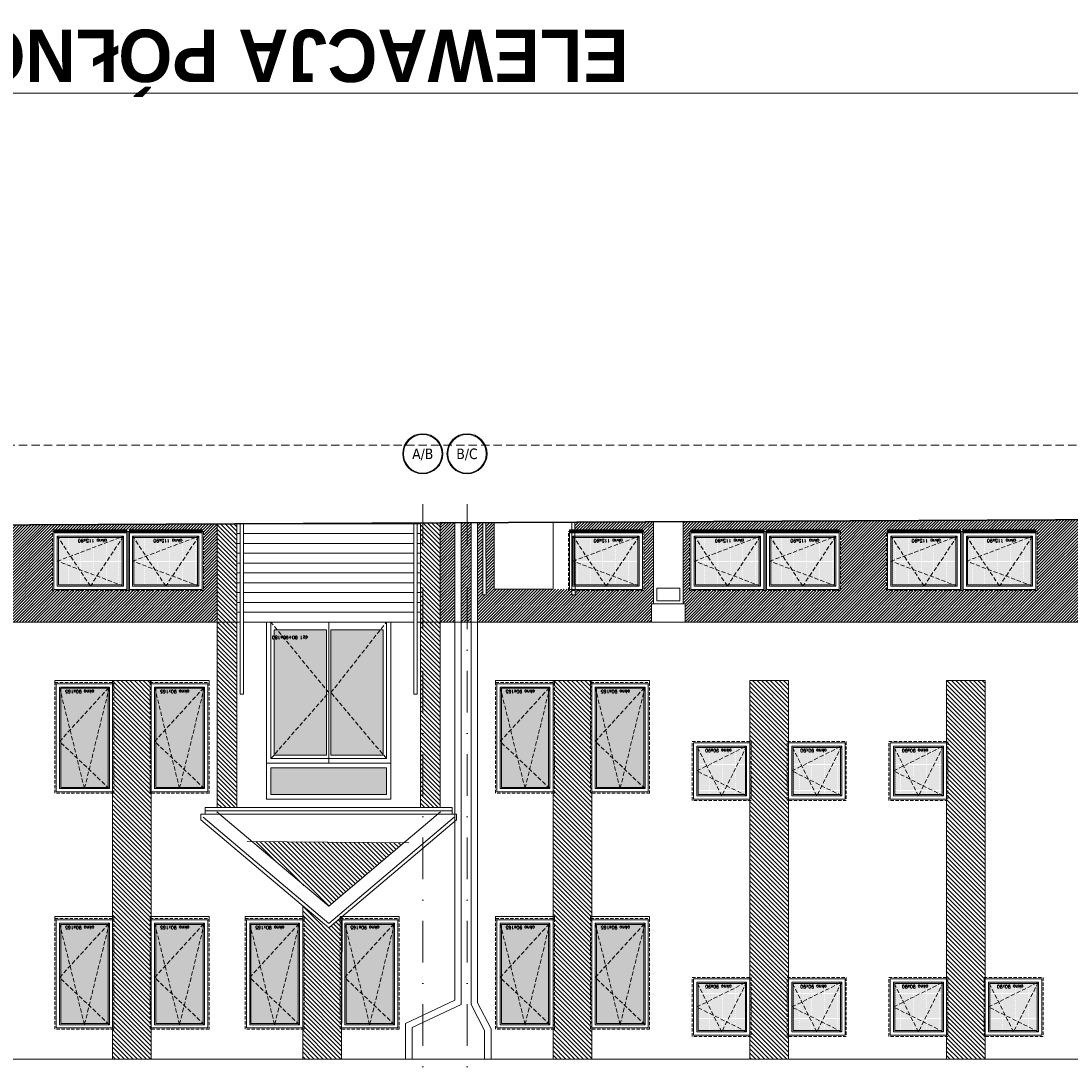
# Model space of a CAD drawing. Header units: millimetres. Extents: x 23192 to 177760, y -399809 to -79279.
# Tile 159 of 256: x 49504 to 51106, y -192097 to -190508. Entities that reach past the tile are written whole.
import ezdxf
from ezdxf.enums import TextEntityAlignment as Align

# ---------------------------------------------------------------- set-up
doc = ezdxf.new("R2010")
doc.units = ezdxf.units.MM
for name, pattern in [('CACHE', [9.525, 6.35, -3.175]), ('CARKOVANA', [7.5, 5, -2.5]), ('DASHDOT', [25.4, 12.7, -6.35, 0, -6.35]), ('HIDDEN', [9.525, 6.35, -3.175])]:
    doc.linetypes.add(name, pattern=pattern)
doc.layers.get('0').update_dxf_attribs({"lineweight": 0})
for name, color, linetype, lineweight in [('! opisy okien elewacja', 7, 'Continuous', 0), ('!! 0_ Istn-okna', 6, 'Continuous', 13), ('!! 0_ Istn-sciany', 3, 'Continuous', 30), ('!! 0_ Opis', 8, 'Continuous', 13), ('!! 0_ WIDOK ELEWACJA', 4, 'Continuous', 0), ('!! 0_Istn-cienka', 4, 'Continuous', 9), ('!! 0_Osie', 1, 'DASHDOT', 13), ('!! 1_Hatch dach', 252, 'Continuous', 5), ('!! 2_NOWE OKNA WIDOk - remont', 140, 'Continuous', 5), ('!! 2_TYNK OBRYS', 252, 'Continuous', 13), ('0-osie-liniA', 14, 'DASHDOT', 5), ('0-osie-tx', 66, 'Continuous', 9)]:
    doc.layers.add(name, color=color, linetype=linetype, lineweight=lineweight)
doc.layers.add('!! 0_ramki', color=66, linetype='Continuous', lineweight=9, plot=False)
doc.layers.add('!! 1_ELEWACJA KOLOR', color=7, linetype='Continuous', lineweight=13, true_color=0x6888bb)
doc.layers.add('!! 2_ELEWACJA COKÓŁ', color=9, linetype='Continuous', lineweight=13, true_color=0x808080)
doc.styles.add('STYLE10', font='arialbd.ttf')
doc.styles.add('TAHOMA', font='tahoma.ttf')
doc.styles.add('TXT', font='simplex.shx')
pattern_1 = [(135, (130878.9713, -432804.355), (-3.367596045, -3.367596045), [])]

# ---------------------------------------------------------------- blocks, each defined once
blk = doc.blocks.new('okno 90x180')
at = {"layer": '!! 1_Hatch dach', "true_color": 0x575757}
h = blk.add_hatch(dxfattribs=at)
h.set_pattern_fill('DOTS', color=251)
h.set_pattern_definition([(0, (-9632.3096, -11392.1331), (0.79375, 1.5875), [0, -1.5875])])
h.paths.add_polyline_path([(9, -20), (81, -20), (81, -171), (9, -171)])
at = {"layer": '!! 0_ Istn-okna', "linetype": 'CARKOVANA', "lineweight": 5}
blk.add_lwpolyline([(0, -11), (90, -11), (90, -180), (0, -180)], close=True, dxfattribs=at)
at = {"layer": '!! 0_ Istn-okna'}
for points in [[(2, -13), (88, -13), (88, -178), (2, -178)], [(7, -18), (83, -18), (83, -173), (7, -173)], [(9, -20), (81, -20), (81, -171), (9, -171)], [(0, -178), (90, -178), (90, -183), (0, -183)]]:
    blk.add_lwpolyline(points, close=True, dxfattribs=at)
at = {"layer": '!! 1_Hatch dach', "color": 251, "linetype": 'CACHE', "true_color": 0x575757}
for points in [[(7, -173), (45, -18), (83, -173)], [(7, -18), (83, -90), (7, -173)]]:
    blk.add_lwpolyline(points, dxfattribs=at)
at = {"insert": (30.1, -163.6), "char_height": 5, "attachment_point": 1, "style": 'TXT'}
blk.add_mtext_dynamic_manual_height_columns('okno 90x165', width=52.63, gutter_width=75, heights=[0], dxfattribs=at)
blk = doc.blocks.new('okno 90x90')
at = {"layer": '!! 1_Hatch dach', "true_color": 0x575757}
h = blk.add_hatch(dxfattribs=at)
h.set_pattern_fill('DOTS', color=251)
h.set_pattern_definition([(0, (-9634.3096, -11214.1331), (0.79375, 1.5875), [0, -1.5875])])
h.paths.add_polyline_path([(7, 79), (79, 79), (79, 7), (7, 7)])
at = {"layer": '!! 0_ Istn-okna', "linetype": 'CARKOVANA', "lineweight": 5}
blk.add_lwpolyline([(-2, 88), (88, 88), (88, -2), (-2, -2)], close=True, dxfattribs=at)
at = {"layer": '!! 0_ Istn-okna'}
for points in [[(0, 86), (86, 86), (86, 0), (0, 0)], [(5, 81), (81, 81), (81, 5), (5, 5)], [(7, 79), (79, 79), (79, 7), (7, 7)]]:
    blk.add_lwpolyline(points, close=True, dxfattribs=at)
at = {"layer": '!! 1_Hatch dach', "color": 251, "linetype": 'CACHE', "true_color": 0x575757}
for points in [[(5, 5), (43, 81), (81, 5)], [(5, 81), (81, 43), (5, 5)]]:
    blk.add_lwpolyline(points, dxfattribs=at)
at = {"insert": (28.1, 14.4), "char_height": 5, "attachment_point": 1, "style": 'TXT'}
blk.add_mtext_dynamic_manual_height_columns('okno 90x90', width=52.63, gutter_width=75, heights=[0], dxfattribs=at)
blk = doc.blocks.new('okno 115x115')
at = {"layer": '!! 1_Hatch dach', "true_color": 0x575757}
h = blk.add_hatch(dxfattribs=at)
h.set_pattern_fill('DOTS', color=251, angle=360)
h.set_pattern_definition([(360, (-21873.4686, 1906.5186), (0.79375, 1.5875), [0, -1.5875])])
h.paths.add_polyline_path([(-12257.2, 13266.7), (-12160.2, 13266.7), (-12160.2, 13194.7), (-12257.2, 13194.7)])
h = blk.add_hatch(dxfattribs=at)
h.set_pattern_fill('ANSI31', color=251, scale=0.2, angle=360)
h.paths.add_polyline_path([(-12264.2, 13187.7), (-12153.2, 13187.7), (-12153.2, 13182.7), (-12264.2, 13182.7)])
at = {"layer": '!! 0_ Istn-okna', "linetype": 'CARKOVANA', "lineweight": 5}
blk.add_lwpolyline([(-12266.2, 13275.7), (-12151.2, 13275.7), (-12151.2, 13185.7), (-12266.2, 13185.7)], close=True, dxfattribs=at)
at = {"layer": '!! 0_ Istn-okna'}
for points in [[(-12264.2, 13273.7), (-12153.2, 13273.7), (-12153.2, 13187.7), (-12264.2, 13187.7)], [(-12259.2, 13268.7), (-12158.2, 13268.7), (-12158.2, 13192.7), (-12259.2, 13192.7)], [(-12257.2, 13266.7), (-12160.2, 13266.7), (-12160.2, 13194.7), (-12257.2, 13194.7)], [(-12264.2, 13187.7), (-12153.2, 13187.7), (-12153.2, 13182.7), (-12264.2, 13182.7)]]:
    blk.add_lwpolyline(points, close=True, dxfattribs=at)
at = {"layer": '!! 1_Hatch dach', "color": 251, "linetype": 'CACHE', "true_color": 0x575757}
for points in [[(-12259.2, 13192.7), (-12208.7, 13268.7), (-12158.2, 13192.7)], [(-12259.2, 13268.7), (-12158.2, 13230.7), (-12259.2, 13192.7)]]:
    blk.add_lwpolyline(points, dxfattribs=at)
at = {"insert": (-12234.1, 13202.1), "char_height": 5, "attachment_point": 1, "style": 'TXT'}
blk.add_mtext_dynamic_manual_height_columns('okno 115x90', width=52.63, gutter_width=75, heights=[0], dxfattribs=at)
blk = doc.blocks.new('DRZWI ZEWNETRZNE 2')
at = {"layer": '!! 1_Hatch dach', "true_color": 0x575757}
h = blk.add_hatch(dxfattribs=at)
h.set_pattern_fill('DOTS', color=251)
h.set_pattern_definition([(180, (-95, 511.8881), (-0.79375, -1.5875), [0, -1.5875])])
h.paths.add_polyline_path([(-187, -465.4), (-266.5, -465.4), (-266.5, -656.4), (-187, -656.4)])
h.paths.add_polyline_path([(-273.5, -465.4), (-353, -465.4), (-353, -656.4), (-273.5, -656.4)])
h.paths.add_polyline_path([(-182, -405.4), (-358, -405.4), (-358, -446.4), (-182, -446.4)])
at = {"layer": '!! 0_ Istn-okna'}
for p, q in [((-182, -460.4), (-358, -460.4)), ((-358, -460.4), (-358, -668.4)), ((-182, -668.4), (-182, -460.4)), ((-273.5, -465.4), (-353, -465.4)), ((-353, -465.4), (-353, -656.4)), ((-187, -465.4), (-266.5, -465.4)), ((-187, -656.4), (-187, -465.4))]:
    blk.add_line(p, q, dxfattribs=at)
for points in [[(-175, -668.4), (-175, -398.4), (-365, -398.4), (-365, -668.4)], [(-175, -668.4), (-175, -453.4), (-365, -453.4), (-365, -668.4)], [(-270, -668.4), (-270, -453.4)], [(-273.5, -656.4), (-273.5, -465.4)], [(-266.5, -656.4), (-266.5, -465.4)], [(-353, -656.4), (-273.5, -656.4)], [(-266.5, -656.4), (-187, -656.4)], [(-365, -668.4), (-175, -668.4)]]:
    blk.add_lwpolyline(points, dxfattribs=at)
for points in [[(-175, -453.4), (-365, -453.4), (-365, -398.4), (-175, -398.4)], [(-182, -446.4), (-358, -446.4), (-358, -405.4), (-182, -405.4)]]:
    blk.add_lwpolyline(points, close=True, dxfattribs=at)
at = {"layer": '!! 1_Hatch dach', "color": 251, "linetype": 'CACHE', "true_color": 0x575757}
for points in [[(-358, -460.4), (-273.5, -560.9), (-358, -668.4)], [(-182, -460.4), (-270, -560.9), (-182, -668.4)]]:
    blk.add_lwpolyline(points, dxfattribs=at)
at = {"insert": (-238.2, -642.4), "char_height": 5, "attachment_point": 1, "style": 'TXT'}
blk.add_mtext_dynamic_manual_height_columns('dz1 90+90x180', width=52.63, gutter_width=75, heights=[0], dxfattribs=at)
blk = doc.blocks.new('*U81')
h = blk.add_hatch(color=256)
edge = h.paths.add_edge_path()
edge.add_arc((0, 0), 30.6, 0, 360)
edge = h.paths.add_edge_path(flags=17)
edge.add_arc((0, 0), 29.4, 0, 360)
for radius in [30.6, 29.4]:
    blk.add_circle((0, 0), radius)
at = {"style": 'TAHOMA', "flags": 8}
blk.add_attdef('ANSICHTSNUMMER', text='', height=16, dxfattribs=at).set_placement((0, 0), align=Align.MIDDLE_CENTER)
blk = doc.blocks.new('BLOK OSIE A-B PN')
at = {"layer": '0-osie-liniA', "ltscale": 5}
for points in [[(50117.2, -182063), (50117.2, -184306.7)], [(50184.7, -182063), (50184.7, -184306.7)]]:
    blk.add_lwpolyline(points, dxfattribs=at)
at = {"layer": '0-osie-tx'}
ref = blk.add_blockref('*U81', (50117.2, -181986.1), dxfattribs=dict(at, rotation=180))
ref.add_attrib('ANSICHTSNUMMER', 'A/B', dxfattribs={"layer": '0', "height": 16, "style": 'TAHOMA', "flags": 8}).set_placement((50117.2, -181986.1), align=Align.MIDDLE_CENTER)
ref = blk.add_blockref('*U81', (50184.7, -181986.1), dxfattribs=dict(at, rotation=180))
ref.add_attrib('ANSICHTSNUMMER', 'B/C', dxfattribs={"layer": '0', "height": 16, "style": 'TAHOMA', "flags": 8}).set_placement((50184.7, -181986.1), align=Align.MIDDLE_CENTER)

msp = doc.modelspace()

# ---------------------------------------------------------------- hatches: boundary and pattern name
at = {"layer": '!! 1_ELEWACJA KOLOR', "true_color": 0x4f5358}
h = msp.add_hatch(dxfattribs=at)
h.set_pattern_fill('ANSI31', color=251, scale=1.5, angle=90)
h.set_pattern_definition(pattern_1)
h.paths.add_polyline_path([(50143.71142, -191425.00465), (50113.71142, -191425.00465), (50113.71142, -191708.00465), (50143.71142, -191708.00465)])
h.paths.add_polyline_path([(50143.71142, -191273.49687), (50113.71142, -191273.64278), (50113.71142, -191425.00465), (50143.71142, -191425.00465)])
h.paths.add_polyline_path([(50088.07908, -191761.73186), (49857.02437, -191759.77013), (49973.71142, -191858.46325)])
h = msp.add_hatch(dxfattribs=at)
h.set_pattern_fill('ANSI31', color=251, scale=1.5, angle=90)
h.set_pattern_definition(pattern_1)
h.paths.add_polyline_path([(49833.71142, -191425.00465), (49803.71142, -191425.00465), (49803.71142, -191708.00465), (49833.71142, -191708.00465)])
h.paths.add_polyline_path([(49833.71142, -191275.00465), (49803.71142, -191275.15056), (49803.71142, -191425.00465), (49833.71142, -191425.00465)])
h = msp.add_hatch(dxfattribs=at)
h.set_pattern_fill('ANSI31', color=251, scale=1.5, angle=90)
h.set_pattern_definition(pattern_1)
h.paths.add_polyline_path([(49644.21142, -191514.00465), (49644.21142, -192091.41588), (49703.21142, -192091.41588), (49703.21142, -191514.00465)])
h = msp.add_hatch(dxfattribs=at)
h.set_pattern_fill('ANSI31', color=251, scale=1.5, angle=90)
h.set_pattern_definition(pattern_1)
h.paths.add_polyline_path([(50375.21142, -192091.41588), (50316.21142, -192091.41588), (50316.21142, -191514.00465), (50375.21142, -191514.00465)])
h = msp.add_hatch(dxfattribs=at)
h.set_pattern_fill('ANSI31', color=251, scale=1.5, angle=90)
h.set_pattern_definition(pattern_1)
h.paths.add_polyline_path([(50675.21142, -192091.41588), (50616.21142, -192091.41588), (50616.21142, -191514.00465), (50675.21142, -191514.00465)])
h = msp.add_hatch(dxfattribs=at)
h.set_pattern_fill('ANSI31', color=251, scale=1.5, angle=90)
h.set_pattern_definition(pattern_1)
h.paths.add_polyline_path([(50975.21142, -192091.41588), (50916.21142, -192091.41588), (50916.21142, -191514.00465), (50975.21142, -191514.00465)])
h = msp.add_hatch(dxfattribs=at)
h.set_pattern_fill('ANSI31', color=251, scale=1.5, angle=90)
h.set_pattern_definition(pattern_1)
h.paths.add_polyline_path([(49934.21142, -191857.79742), (49934.21142, -192091.41588), (49993.21142, -192091.41588), (49994.04926, -191874.00465), (49973.71142, -191891.20625)])
at = {"layer": '!! 2_ELEWACJA COKÓŁ', "true_color": 0x2b2b2c}
h = msp.add_hatch(dxfattribs=at)
h.set_pattern_fill('ANSI31', color=250)
h.paths.add_polyline_path([(50466.21802, -191397.34803), (50469.21802, -191397.34803), (50469.21802, -191271.91366), (50349.07872, -191272.498), (50349.13955, -191285.00465), (50452.21802, -191285.00465), (50452.21802, -191287.00465), (50454.21802, -191287.00465), (50454.21802, -191377.00465), (50349.58702, -191377.00465), (50349.61848, -191383.47255), (50344.61848, -191383.47255), (50344.61848, -191377.00465), (50339.21802, -191377.00465), (50339.21802, -191375.00465), (50226.21802, -191375.00465), (50226.21802, -191273.09557), (50213.17488, -191273.15901), (50213.71142, -191383.47255), (50208.71142, -191383.47255), (50208.71142, -191273.18072), (50200.92803, -191273.21857), (50200.92803, -191425.00465), (50466.21802, -191425.00465)])
h.paths.add_polyline_path([(50190.92803, -191273.26721), (50175.92803, -191273.34017), (50175.92803, -191425.00465), (50190.92803, -191425.00465)])
h.paths.add_polyline_path([(50165.92803, -191273.38881), (50143.71142, -191273.49687), (50143.71142, -191425.00465), (50165.92803, -191425.00465)])
h = msp.add_hatch(dxfattribs=at)
h.set_pattern_fill('ANSI31', color=250)
h.paths.add_polyline_path([(51645.71142, -191377.00465), (51539.21802, -191377.00465), (51424.21802, -191377.00465), (51424.21802, -191287.00465), (51426.21802, -191287.00465), (51426.21802, -191285.00465), (51645.71142, -191285.00465), (51645.71142, -191266.19142), (50514.21802, -191271.69479), (50514.21802, -191397.34803), (50517.21802, -191397.34803), (50517.21802, -191425.00465), (51645.71142, -191425.00465)])
h.paths.add_polyline_path([(51054.21802, -191377.00465), (50939.21802, -191377.00465), (50824.21802, -191377.00465), (50824.21802, -191287.00465), (50826.21802, -191287.00465), (50826.21802, -191285.00465), (51052.21802, -191285.00465), (51052.21802, -191287.00465), (51054.21802, -191287.00465)], flags=16)
h.paths.add_polyline_path([(51052.21802, -191375.00465), (50941.21802, -191375.00465), (50941.21802, -191289.00465), (51052.21802, -191289.00465)], flags=0)
h.paths.add_polyline_path([(51047.21802, -191370.00465), (50946.21802, -191370.00465), (50946.21802, -191294.00465), (51047.21802, -191294.00465)], flags=0)
h.paths.add_polyline_path([(50998.04697, -191368.00465), (50996.71802, -191370.00465), (50995.38907, -191368.00465), (50948.21802, -191368.00465), (50948.21802, -191332.75712), (50946.21802, -191332.00465), (50948.21802, -191331.25217), (50948.21802, -191297.01455), (50947.54697, -191296.00465), (51041.90223, -191296.00465), (51047.21802, -191294.00465), (51045.21802, -191297.01455), (51045.21802, -191368.00465)], flags=0)
h.paths.add_polyline_path([(51243.21802, -191377.00464), (51243.21802, -191287.00464), (51251.21802, -191287.00464), (51251.21802, -191285.00465), (51356.21802, -191285.00464), (51356.21802, -191287.00464), (51358.21802, -191287.00464), (51358.21802, -191377.00464)], flags=16)
h.paths.add_polyline_path([(51245.21802, -191375.00464), (51245.21802, -191289.00464), (51356.21802, -191289.00464), (51356.21802, -191375.00464)], flags=0)
h.paths.add_polyline_path([(51250.21802, -191370.00464), (51250.21802, -191294.00464), (51351.21802, -191294.00464), (51351.21802, -191370.00464)], flags=0)
h.paths.add_polyline_path([(51252.21802, -191368.00464), (51252.21802, -191332.75712), (51250.21802, -191332.00464), (51252.21802, -191331.25217), (51252.21802, -191297.01454), (51251.54697, -191296.00464), (51345.90223, -191296.00464), (51351.21802, -191294.00464), (51349.21802, -191297.01454), (51349.21802, -191368.00464), (51302.04697, -191368.00464), (51300.71802, -191370.00464), (51299.38907, -191368.00464)], flags=0)
h.paths.add_polyline_path([(50937.21802, -191375.00465), (50826.21802, -191375.00465), (50826.21802, -191289.00465), (50937.21802, -191289.00465)], flags=0)
h.paths.add_polyline_path([(50932.21802, -191370.00465), (50831.21802, -191370.00465), (50831.21802, -191294.00465), (50932.21802, -191294.00465)], flags=0)
h.paths.add_polyline_path([(50883.04697, -191368.00465), (50881.71802, -191370.00465), (50880.38907, -191368.00465), (50833.21802, -191368.00465), (50833.21802, -191332.75712), (50831.21802, -191332.00465), (50833.21802, -191331.25217), (50833.21802, -191297.01455), (50832.54697, -191296.00465), (50926.90223, -191296.00465), (50932.21802, -191294.00465), (50930.21802, -191297.01455), (50930.21802, -191368.00465)], flags=0)
h.paths.add_polyline_path([(50754.21802, -191377.00465), (50639.21802, -191377.00465), (50524.21802, -191377.00465), (50524.21802, -191287.00465), (50526.21802, -191287.00465), (50526.21802, -191285.00465), (50752.21802, -191285.00465), (50752.21802, -191287.00465), (50754.21802, -191287.00465)], flags=16)
h.paths.add_polyline_path([(50752.21802, -191375.00465), (50641.21802, -191375.00465), (50641.21802, -191289.00465), (50752.21802, -191289.00465)], flags=0)
h.paths.add_polyline_path([(50747.21802, -191370.00465), (50646.21802, -191370.00465), (50646.21802, -191294.00465), (50747.21802, -191294.00465)], flags=0)
h.paths.add_polyline_path([(50698.04697, -191368.00465), (50696.71802, -191370.00465), (50695.38907, -191368.00465), (50648.21802, -191368.00465), (50648.21802, -191332.75712), (50646.21802, -191332.00465), (50648.21802, -191331.25217), (50648.21802, -191297.01455), (50647.54697, -191296.00465), (50741.90223, -191296.00465), (50747.21802, -191294.00465), (50745.21802, -191297.01455), (50745.21802, -191368.00465)], flags=0)
h.paths.add_polyline_path([(50637.21802, -191375.00465), (50526.21802, -191375.00465), (50526.21802, -191289.00465), (50637.21802, -191289.00465)], flags=0)
h.paths.add_polyline_path([(50632.21802, -191370.00465), (50531.21802, -191370.00465), (50531.21802, -191294.00465), (50632.21802, -191294.00465)], flags=0)
h.paths.add_polyline_path([(50583.04697, -191368.00465), (50581.71802, -191370.00465), (50580.38907, -191368.00465), (50533.21802, -191368.00465), (50533.21802, -191332.75712), (50531.21802, -191332.00465), (50533.21802, -191331.25217), (50533.21802, -191297.01455), (50532.54697, -191296.00465), (50626.90223, -191296.00465), (50632.21802, -191294.00465), (50630.21802, -191297.01455), (50630.21802, -191368.00465)], flags=0)
h.paths.add_polyline_path([(50608.39027, -191297.16428), (50559.2236, -191297.16428), (50559.2236, -191304.66428), (50608.39027, -191304.66428)], flags=8)
h.paths.add_polyline_path([(50723.39027, -191297.16428), (50674.2236, -191297.16428), (50674.2236, -191304.66428), (50723.39027, -191304.66428)], flags=8)
h.paths.add_polyline_path([(50908.39027, -191297.16428), (50859.2236, -191297.16428), (50859.2236, -191304.66428), (50908.39027, -191304.66428)], flags=8)
h.paths.add_polyline_path([(51023.39027, -191297.16428), (50974.2236, -191297.16428), (50974.2236, -191304.66428), (51023.39027, -191304.66428)], flags=8)
h.paths.add_polyline_path([(51327.39027, -191297.16427), (51278.2236, -191297.16427), (51278.2236, -191304.66427), (51327.39027, -191304.66427)], flags=8)
h = msp.add_hatch(dxfattribs=at)
h.set_pattern_fill('ANSI31', color=250)
h.paths.add_polyline_path([(49803.71142, -191275.15056), (48911.71142, -191279.48908), (48911.71142, -191425.00465), (49803.71142, -191425.00465)])
h.paths.add_polyline_path([(49067.71142, -191377.00465), (48952.71142, -191377.00465), (48952.71142, -191287.00465), (48954.71142, -191287.00465), (48954.71142, -191285.00465), (49180.71142, -191285.00465), (49180.71142, -191287.00465), (49182.71142, -191287.00465), (49182.71142, -191377.00465)], flags=16)
h.paths.add_polyline_path([(49069.71142, -191375.00465), (49069.71142, -191289.00465), (49180.71142, -191289.00465), (49180.71142, -191375.00465)], flags=0)
h.paths.add_polyline_path([(49074.71142, -191370.00465), (49074.71142, -191294.00465), (49175.71142, -191294.00465), (49175.71142, -191370.00465)], flags=0)
h.paths.add_polyline_path([(49076.71142, -191368.00465), (49076.71142, -191332.75712), (49074.71142, -191332.00465), (49076.71142, -191331.25217), (49076.71142, -191297.01455), (49076.04037, -191296.00465), (49170.39564, -191296.00465), (49175.71142, -191294.00465), (49173.71142, -191297.01455), (49173.71142, -191368.00465), (49126.54037, -191368.00465), (49125.21142, -191370.00465), (49123.88248, -191368.00465)], flags=0)
h.paths.add_polyline_path([(49065.71142, -191375.00465), (48954.71142, -191375.00465), (48954.71142, -191289.00465), (49065.71142, -191289.00465)], flags=0)
h.paths.add_polyline_path([(49060.71142, -191370.00465), (48959.71142, -191370.00465), (48959.71142, -191294.00465), (49060.71142, -191294.00465)], flags=0)
h.paths.add_polyline_path([(49011.54037, -191368.00465), (49010.21142, -191370.00465), (49008.88248, -191368.00465), (48961.71142, -191368.00465), (48961.71142, -191332.75712), (48959.71142, -191332.00465), (48961.71142, -191331.25217), (48961.71142, -191297.01455), (48961.04037, -191296.00465), (49055.39564, -191296.00465), (49060.71142, -191294.00465), (49058.71142, -191297.01455), (49058.71142, -191368.00465)], flags=0)
h.paths.add_polyline_path([(49252.71142, -191377.00465), (49252.71142, -191287.00465), (49254.71142, -191287.00465), (49254.71142, -191285.00465), (49480.71142, -191285.00465), (49480.71142, -191287.00465), (49482.71142, -191287.00465), (49482.71142, -191377.00465), (49367.71142, -191377.00465)], flags=16)
h.paths.add_polyline_path([(49254.71142, -191375.00465), (49254.71142, -191289.00465), (49365.71142, -191289.00465), (49365.71142, -191375.00465)], flags=0)
h.paths.add_polyline_path([(49259.71142, -191370.00465), (49259.71142, -191294.00465), (49360.71142, -191294.00465), (49360.71142, -191370.00465)], flags=0)
h.paths.add_polyline_path([(49261.71142, -191368.00465), (49261.71142, -191332.75712), (49259.71142, -191332.00465), (49261.71142, -191331.25217), (49261.71142, -191297.01455), (49261.04037, -191296.00465), (49355.39564, -191296.00465), (49360.71142, -191294.00465), (49358.71142, -191297.01455), (49358.71142, -191368.00465), (49311.54037, -191368.00465), (49310.21142, -191370.00465), (49308.88248, -191368.00465)], flags=0)
h.paths.add_polyline_path([(49369.71142, -191375.00465), (49369.71142, -191289.00465), (49480.71142, -191289.00465), (49480.71142, -191375.00465)], flags=0)
h.paths.add_polyline_path([(49374.71142, -191370.00465), (49374.71142, -191294.00465), (49475.71142, -191294.00465), (49475.71142, -191370.00465)], flags=0)
h.paths.add_polyline_path([(49376.71142, -191368.00465), (49376.71142, -191332.75712), (49374.71142, -191332.00465), (49376.71142, -191331.25217), (49376.71142, -191297.01455), (49376.04037, -191296.00465), (49470.39564, -191296.00465), (49475.71142, -191294.00465), (49473.71142, -191297.01455), (49473.71142, -191368.00465), (49426.54037, -191368.00465), (49425.21142, -191370.00465), (49423.88248, -191368.00465)], flags=0)
h.paths.add_polyline_path([(49552.71142, -191377.00465), (49552.71142, -191287.00465), (49554.71142, -191287.00465), (49554.71142, -191285.00465), (49780.71142, -191285.00465), (49780.71142, -191287.00465), (49782.71142, -191287.00465), (49782.71142, -191377.00465), (49667.71142, -191377.00465)], flags=16)
h.paths.add_polyline_path([(49554.71142, -191375.00465), (49554.71142, -191289.00465), (49665.71142, -191289.00465), (49665.71142, -191375.00465)], flags=0)
h.paths.add_polyline_path([(49559.71142, -191370.00465), (49559.71142, -191294.00465), (49660.71142, -191294.00465), (49660.71142, -191370.00465)], flags=0)
h.paths.add_polyline_path([(49561.71142, -191368.00465), (49561.71142, -191332.75712), (49559.71142, -191332.00465), (49561.71142, -191331.25217), (49561.71142, -191297.01455), (49561.04037, -191296.00465), (49655.39564, -191296.00465), (49660.71142, -191294.00465), (49658.71142, -191297.01455), (49658.71142, -191368.00465), (49611.54037, -191368.00465), (49610.21142, -191370.00465), (49608.88248, -191368.00465)], flags=0)
h.paths.add_polyline_path([(49669.71142, -191375.00465), (49669.71142, -191289.00465), (49780.71142, -191289.00465), (49780.71142, -191375.00465)], flags=0)
h.paths.add_polyline_path([(49674.71142, -191370.00465), (49674.71142, -191294.00465), (49775.71142, -191294.00465), (49775.71142, -191370.00465)], flags=0)
h.paths.add_polyline_path([(49676.71142, -191368.00465), (49676.71142, -191332.75712), (49674.71142, -191332.00465), (49676.71142, -191331.25217), (49676.71142, -191297.01455), (49676.04037, -191296.00465), (49770.39564, -191296.00465), (49775.71142, -191294.00465), (49773.71142, -191297.01455), (49773.71142, -191368.00465), (49726.54037, -191368.00465), (49725.21142, -191370.00465), (49723.88248, -191368.00465)], flags=0)
h.paths.add_polyline_path([(48901.71142, -191279.53772), (48891.71142, -191279.58636), (48891.71142, -191425.00465), (48901.71142, -191425.00465)])
h.paths.add_polyline_path([(49036.88367, -191297.16428), (48987.71701, -191297.16428), (48987.71701, -191304.66428), (49036.88367, -191304.66428)], flags=8)
h.paths.add_polyline_path([(49151.88367, -191297.16428), (49102.71701, -191297.16428), (49102.71701, -191304.66428), (49151.88367, -191304.66428)], flags=8)
h.paths.add_polyline_path([(49336.88367, -191297.16428), (49287.71701, -191297.16428), (49287.71701, -191304.66428), (49336.88367, -191304.66428)], flags=8)
h.paths.add_polyline_path([(49451.88367, -191297.16428), (49402.71701, -191297.16428), (49402.71701, -191304.66428), (49451.88367, -191304.66428)], flags=8)
h.paths.add_polyline_path([(49636.88367, -191297.16428), (49587.71701, -191297.16428), (49587.71701, -191304.66428), (49636.88367, -191304.66428)], flags=8)
h.paths.add_polyline_path([(49751.88367, -191297.16428), (49702.71701, -191297.16428), (49702.71701, -191304.66428), (49751.88367, -191304.66428)], flags=8)

# ---------------------------------------------------------------- linework, layer by layer
at = {"layer": '! opisy okien elewacja'}
msp.add_lwpolyline([(50316.21802, -191272.48534), (50316.21802, -191375.00465), (50226.21802, -191375.00465), (50226.21802, -191273.09557)], dxfattribs=at)
at = {"layer": '!! 0_ Istn-sciany'}
msp.add_lwpolyline([(48891.71142, -191279.58636), (53480.96533, -191257.26509)], dxfattribs=at)
at = {"layer": '!! 0_ WIDOK ELEWACJA'}
for p, q in [((49973.71142, -191858.46325), (49803.13047, -191714.18704)), ((50144.29238, -191714.18704), (49973.71142, -191858.46325)), ((49973.71142, -191891.20625), (49778.968, -191726.49358)), ((49973.71142, -191884.65765), (49782.19691, -191722.67597)), ((50165.22594, -191722.67597), (49973.71142, -191884.65765)), ((50168.45485, -191726.49358), (49973.71142, -191891.20625))]:
    msp.add_line(p, q, dxfattribs=at)
for points in [[(50113.71142, -191708.00465), (50113.71142, -191273.64278)], [(50143.71142, -191708.00465), (50143.71142, -191273.47255)], [(50165.92803, -192001.67743), (50165.92803, -191273.47255)], [(50175.92803, -192008.02603), (50175.92803, -191273.47255)], [(50190.92803, -192008.02603), (50190.92803, -191273.47255)], [(50221.5853, -192091.41588), (50221.5853, -192045.55668), (50200.92803, -192005.59428), (50200.92803, -191273.47255)], [(49803.71142, -191708.00465), (49803.71142, -191275.17488)], [(49833.71142, -191708.00465), (49833.71142, -191275.00465)], [(48891.71142, -191425.00465), (49838.71142, -191425.00465)], [(49843.71142, -191425.00465), (50103.71142, -191425.00465)], [(50108.71142, -191425.00465), (52927.71142, -191425.00465)], [(50168.45485, -191718.00465), (49778.968, -191718.00465)], [(49791.968, -191718.00465), (49778.968, -191718.00465), (49778.968, -191726.49358)], [(50161.95485, -191708.00465), (49785.468, -191708.00465)], [(49785.468, -191718.00465), (49785.468, -191708.00465)], [(50161.95485, -191713.00465), (49785.468, -191713.00465)], [(50155.45485, -191718.00465), (50168.45485, -191718.00465), (50168.45485, -191726.49358)], [(50161.95485, -191718.00465), (50161.95485, -191708.00465)], [(50095.74469, -191761.79694), (49849.20331, -191759.70373)], [(50090.92803, -192036.93838), (50165.92803, -192001.67743)], [(50100.92803, -192043.28697), (50175.92803, -192008.02603)], [(50211.5853, -192047.98843), (50190.92803, -192008.02603)], [(50080.92803, -192041.63984), (50081.21142, -192041.5066)], [(50090.92803, -192091.41588), (50090.92803, -192036.93838)], [(50100.92803, -192091.41588), (50100.92803, -192043.28697)], [(50211.5853, -192091.41588), (50211.5853, -192047.98843)], [(48801.71142, -192091.41588), (51621.12277, -192091.41588)]]:
    msp.add_lwpolyline(points, dxfattribs=at)
at = {"layer": '!! 0_Istn-cienka', "linetype": 'HIDDEN', "ltscale": 2}
msp.add_lwpolyline([(48891.71142, -191155.00465), (55017.71142, -191155.00465)], dxfattribs=at)
at = {"layer": '!! 0_Istn-cienka'}
for points in [[(50208.71142, -191273.47255), (50208.71142, -191383.47255), (50213.71142, -191383.47255), (50213.17523, -191273.23196)], [(50344.61848, -191273.47255), (50344.61848, -191383.47255), (50349.61848, -191383.47255), (50349.08229, -191273.23196)], [(50469.21802, -191271.98662), (50469.21802, -191397.34803)], [(50514.21802, -191271.98662), (50514.21802, -191397.34803)], [(49833.71142, -191275.00465), (50113.71142, -191275.00465)], [(49838.71142, -191274.98033), (49838.71142, -191535.00465), (49843.71142, -191535.00465), (49843.71142, -191274.95601)], [(50103.71142, -191274.98033), (50103.71142, -191535.00465), (50108.71142, -191535.00465), (50108.71142, -191274.95601)], [(49833.71142, -191290.00465), (49838.71142, -191290.00465)], [(49833.71142, -191305.00465), (49838.71142, -191305.00465)], [(49843.71142, -191290.00465), (50103.71142, -191290.00465)], [(49843.71142, -191305.00465), (50103.71142, -191305.00465)], [(50108.71142, -191290.00465), (50113.71142, -191290.00465)], [(50108.71142, -191305.00465), (50113.71142, -191305.00465)], [(49833.71142, -191320.00465), (49838.71142, -191320.00465)], [(49843.71142, -191320.00465), (50103.71142, -191320.00465)], [(50108.71142, -191320.00465), (50113.71142, -191320.00465)], [(49833.71142, -191335.00465), (49838.71142, -191335.00465)], [(49843.71142, -191335.00465), (50103.71142, -191335.00465)], [(50108.71142, -191335.00465), (50113.71142, -191335.00465)], [(49833.71142, -191350.00465), (49838.71142, -191350.00465)], [(49843.71142, -191350.00465), (50103.71142, -191350.00465)], [(50108.71142, -191350.00465), (50113.71142, -191350.00465)], [(49833.71142, -191365.00465), (49838.71142, -191365.00465)], [(49843.71142, -191365.00465), (50103.71142, -191365.00465)], [(50108.71142, -191365.00465), (50113.71142, -191365.00465)], [(49833.71142, -191380.00465), (49838.71142, -191380.00465)], [(49843.71142, -191380.00465), (50103.71142, -191380.00465)], [(50108.71142, -191380.00465), (50113.71142, -191380.00465)], [(49833.71142, -191395.00465), (49838.71142, -191395.00465)], [(49843.71142, -191395.00465), (50103.71142, -191395.00465)], [(50108.71142, -191395.00465), (50113.71142, -191395.00465)], [(49833.71142, -191410.00465), (49838.71142, -191410.00465)], [(49843.71142, -191410.00465), (50103.71142, -191410.00465)], [(50108.71142, -191410.00465), (50113.71142, -191410.00465)], [(49833.71142, -191425.00465), (49838.71142, -191425.00465)], [(49843.71142, -191425.00465), (50103.71142, -191425.00465)], [(50108.71142, -191425.00465), (50113.71142, -191425.00465)]]:
    msp.add_lwpolyline(points, dxfattribs=at)
for points in [[(50509.21802, -191392.34803), (50474.21802, -191392.34803), (50474.21802, -191373.21171), (50509.21802, -191373.21171)], [(50466.21802, -191425.00465), (50517.21802, -191425.00465), (50517.21802, -191397.34803), (50466.21802, -191397.34803)]]:
    msp.add_lwpolyline(points, close=True, dxfattribs=at)
at = {"layer": '!! 0_ramki'}
msp.add_lwpolyline([(48191.01382, -190618.54154), (55530.76451, -190618.54154), (55530.76451, -193073.18237), (48191.01382, -193073.18237)], close=True, dxfattribs=at)
at = {"layer": '!! 2_TYNK OBRYS'}
for points in [[(49644.21142, -191514.00465), (49644.21142, -192091.41588), (49703.21142, -192091.41588), (49703.21142, -191514.00465)], [(50375.21142, -192091.41588), (50316.21142, -192091.41588), (50316.21142, -191514.00465), (50375.21142, -191514.00465)], [(50675.21142, -192091.41588), (50616.21142, -192091.41588), (50616.21142, -191514.00465), (50675.21142, -191514.00465)], [(50975.21142, -192091.41588), (50916.21142, -192091.41588), (50916.21142, -191514.00465), (50975.21142, -191514.00465)], [(49934.21142, -191857.79742), (49934.21142, -192091.41588), (49993.21142, -192091.41588), (49994.04926, -191874.00465), (49973.71142, -191891.20625)]]:
    msp.add_lwpolyline(points, close=True, dxfattribs=at)

# ---------------------------------------------------------------- block references
at = {"layer": '!! 0_Osie'}
msp.add_blockref('BLOK OSIE A-B PN', (0, -9182.23287), dxfattribs=at)
at = {"layer": '!! 2_NOWE OKNA WIDOk - remont', "rotation": 180}
for name, p in [('okno 115x115', (37401.55241, -178101.35287)), ('okno 115x115', (37516.55241, -178101.35287)), ('okno 115x115', (38188.05901, -178101.35287)), ('okno 115x115', (38373.05901, -178101.35287)), ('okno 115x115', (38488.05901, -178101.35287)), ('okno 115x115', (38673.05901, -178101.35287)), ('okno 115x115', (38788.05901, -178101.35287)), ('DRZWI ZEWNETRZNE 2', (49703.71142, -192093.41935)), ('okno 90x180', (49646.21142, -191697.00465)), ('okno 90x180', (49791.21142, -191697.00465)), ('okno 90x180', (50318.21142, -191697.00465)), ('okno 90x180', (50463.21142, -191697.00465)), ('okno 90x90', (50616.21142, -191609.00465)), ('okno 90x90', (50761.21142, -191609.00465)), ('okno 90x90', (50916.21142, -191609.00465)), ('okno 90x180', (49646.21142, -192057.00465)), ('okno 90x180', (49791.21142, -192057.00465)), ('okno 90x180', (49936.21142, -192057.00465)), ('okno 90x180', (50081.21142, -192057.00465)), ('okno 90x180', (50318.21142, -192057.00465)), ('okno 90x180', (50463.21142, -192057.00465)), ('okno 90x90', (50616.21142, -191969.00465)), ('okno 90x90', (50761.21142, -191969.00465)), ('okno 90x90', (50916.21142, -191969.00465)), ('okno 90x90', (51061.21142, -191969.00465))]:
    msp.add_blockref(name, p, dxfattribs=at)

# ---------------------------------------------------------------- texts
at = {"layer": '!! 0_ Opis', "style": 'STYLE10', "width": 0.95}
msp.add_text('ELEWACJA PÓŁNOCNA AB', height=80, rotation=180, dxfattribs=at).set_placement((50431.29136, -190521.39678))

doc.saveas('drawing.dxf')
